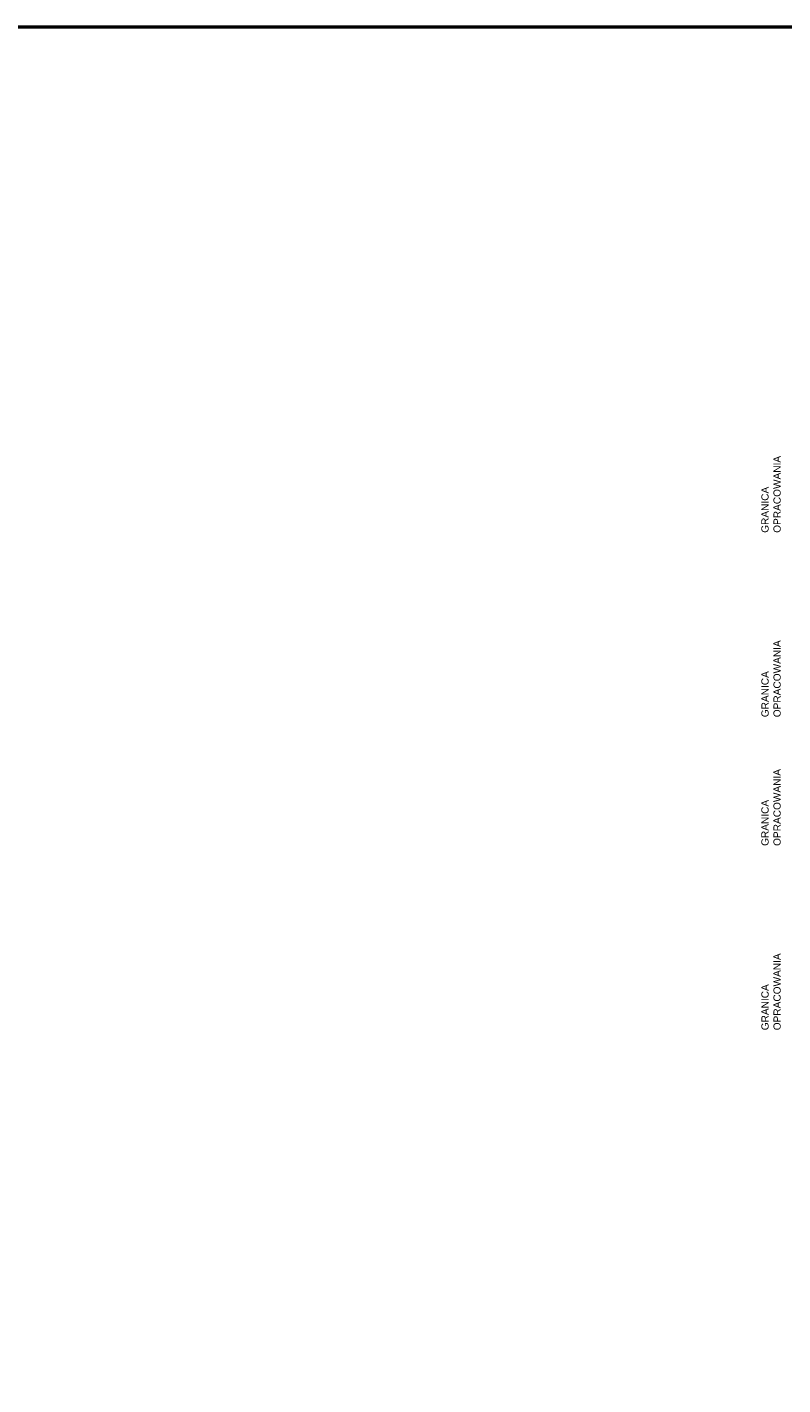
# Model space of a CAD drawing. Header units: metres. Extents: x 779 to 7046, y -512 to 9570.
# Tile 92 of 256: x 2296 to 2400, y -316 to -129. Entities that reach past the tile are written whole.
import ezdxf

# ---------------------------------------------------------------- set-up
doc = ezdxf.new("R2010")
doc.units = ezdxf.units.M
doc.linetypes.add('CIĄGłA', pattern=[0])
doc.layers.add('AGP1_OPISY', color=7, linetype='Continuous', lineweight=13)
doc.layers.add('PDF _Geometria', color=7, linetype='Continuous')
doc.styles.add('GENERATED_STYLE_2', font='arial.ttf')

# ---------------------------------------------------------------- blocks, each defined once
blk = doc.blocks.new('B-B')
at = {"layer": 'AGP1_OPISY', "color": 18, "linetype": 'Continuous', "lineweight": 5, "true_color": 0x000000, "insert": (-0.5, 2.67), "char_height": 1, "width": 47.2205, "attachment_point": 1, "rotation": 10.5512, "style": 'GENERATED_STYLE_2'}
blk.add_mtext('GRANICA\\POPRACOWANIA', dxfattribs=at)
blk = doc.blocks.new('A-A')
at = {"layer": 'AGP1_OPISY', "color": 18, "linetype": 'Continuous', "lineweight": 5, "true_color": 0x000000, "insert": (-3.25, -0.14), "char_height": 1, "width": 47.2205, "attachment_point": 1, "rotation": 90, "style": 'GENERATED_STYLE_2'}
blk.add_mtext('GRANICA\\POPRACOWANIA', dxfattribs=at)

msp = doc.modelspace()

# ---------------------------------------------------------------- linework, layer by layer
at = {"color": 1, "linetype": 'CIĄGłA', "lineweight": 50}
msp.add_lwpolyline([(3759.86, -128.67), (1756.476, -128.67), (1756.476, -512.448), (3759.86, -512.448)], close=True, dxfattribs=at)

# ---------------------------------------------------------------- block references
at = {"linetype": 'CIĄGłA'}
msp.add_blockref('A-A', (2400.248, -267.16, 10.04), dxfattribs=at)
at = {"layer": 'PDF _Geometria', "linetype": 'CIĄGłA', "rotation": 79.44877770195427}
msp.add_blockref('B-B', (2399.714, -224.034, 10.04), dxfattribs=at)

# ---------------------------------------------------------------- texts
at = {"layer": 'AGP1_OPISY', "color": 18, "linetype": 'Continuous', "lineweight": 5, "true_color": 0x000000, "char_height": 1, "width": 47.22046, "attachment_point": 1, "rotation": 90, "style": 'GENERATED_STYLE_2'}
for insert in [(2396.996, -198.551, 10.04), (2396.996, -241.821, 10.04)]:
    msp.add_mtext('GRANICA\\POPRACOWANIA', dxfattribs=dict(at, insert=insert))

doc.saveas('drawing.dxf')
